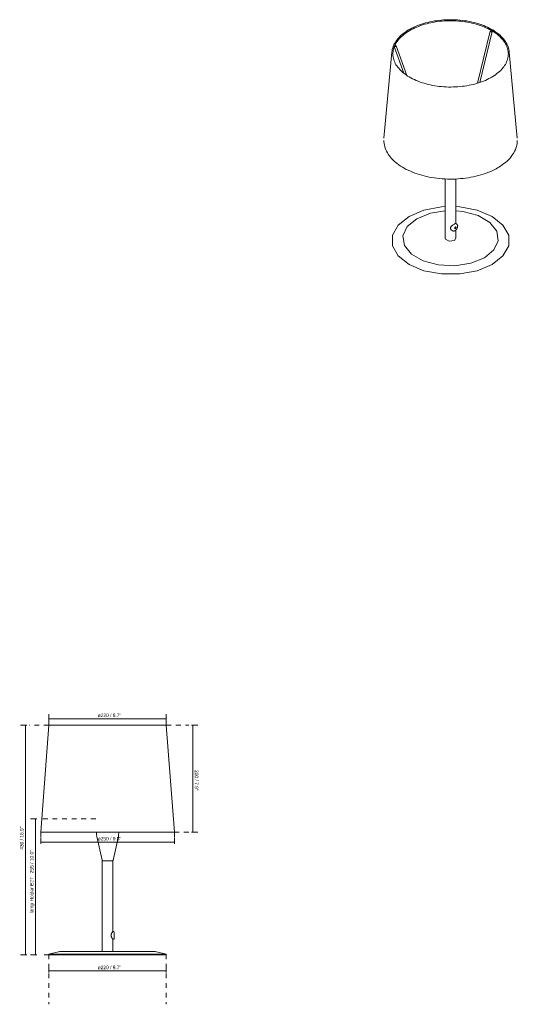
# Model space of a CAD drawing. Header units: millimetres. Extents: x -6756 to -5825, y -92 to 6717.
# Tile 1 of 2: x -6756 to -5825, y -92 to 1749. Entities that reach past the tile are written whole.
import ezdxf

# ---------------------------------------------------------------- set-up
doc = ezdxf.new("R2010")
doc.units = ezdxf.units.MM
doc.linetypes.add('Dash', pattern=[18, 9, -9])
doc.layers.add('A-ANNO-DIMS', color=7, linetype='Dash', lineweight=9, true_color=0xd2d2d2)
doc.layers.add('A-ANNO-DIMS-3', color=7, linetype='Continuous', lineweight=9)
doc.layers.add('E-LITE-EQPM', color=7, linetype='Continuous', lineweight=20)
doc.styles.add('Arial Narrow', font='ARIALN.TTF', dxfattribs={"height": 6.6})
doc.dimstyles.new('FARO_-_2_2mm_Arial_Narrow_mm_Inch_Left', dxfattribs={"dimscale": 304.8, "dimtxt": 6.754644, "dimasz": 0, "dimexe": 0.029528, "dimexo": 0.0625, "dimgap": 0.004921, "dimtad": 1, "dimdec": 0, "dimzin": 0, "dimdsep": 46, "dimtxsty": 'Arial Narrow', "dimblk1": 'NONE', "dimblk2": 'NONE', "dimsah": 1, "dimcen": 0.09, "dimadec": 0, "dimazin": 0, "dimtfac": 1, "dimtdec": 4, "dimtix": 1, "dimtmove": 0, "dimatfit": 3, "dimfxl": 0.009843, "dimfxlon": 1, "dimtvp": 1, "dimtolj": 1, "dimtzin": 0, "dimarcsym": 2})
doc.dimstyles.new('FARO_-_2_2mm_Arial_Narrow_mm_Inch_Right', dxfattribs={"dimscale": 304.8, "dimtxt": 6.754644, "dimasz": 0, "dimexe": 0.029528, "dimexo": 0.0625, "dimgap": 0.004921, "dimtad": 1, "dimdec": 0, "dimzin": 0, "dimdsep": 46, "dimtxsty": 'Arial Narrow', "dimblk1": 'NONE', "dimblk2": 'NONE', "dimsah": 1, "dimcen": 0.09, "dimadec": 0, "dimazin": 0, "dimtfac": 1, "dimtdec": 4, "dimtix": 1, "dimtmove": 0, "dimatfit": 3, "dimfxl": 0.009843, "dimfxlon": 1, "dimtvp": 1, "dimtolj": 1, "dimtzin": 0, "dimarcsym": 2})

# ---------------------------------------------------------------- blocks, each defined once
blk = doc.blocks.new('64310 - 64310-04 CONGA White_white table lamp-496714-Alzado_PDF')
at = {"layer": 'E-LITE-EQPM'}
for p, q in [((-6612.7, 229.7), (-6612.7, 228.2)), ((-6611.9, 221.8), (-6601.9, 177.4)), ((-6581.5, 177.4), (-6571.5, 221.8)), ((-6570.8, 228.2), (-6570.8, 229.7)), ((-6601.7, 176.3), (-6601.7, 6.3)), ((-6581.7, 176.3), (-6601.7, 176.3)), ((-6600.4, 176.3), (-6600.6, 176.3)), ((-6581.7, 44.1), (-6581.7, 176.3)), ((-6581.3, 44.1), (-6581.7, 44.1)), ((-6581.7, 6.3), (-6581.7, 29.2)), ((-6581.7, 29.2), (-6581.3, 29.2)), ((-6681.1, 6.3), (-6701.7, 1.4)), ((-6701.7, 1.4), (-6701.4, 0)), ((-6481.7, 1.4), (-6701.7, 1.4)), ((-6681.1, 6.3), (-6502.3, 6.3)), ((-6481.7, 1.4), (-6502.3, 6.3)), ((-6482, 0), (-6481.7, 1.4)), ((-6701.4, 0), (-6482, 0))]:
    blk.add_line(p, q, dxfattribs=at)
at = {"layer": 'E-LITE-EQPM', "flags": 128}
for points in [[(-6611.9, 221.8), (-6612.5, 225.3), (-6612.7, 228.2)], [(-6570.8, 228.2), (-6571, 224.7), (-6571.5, 221.8)], [(-6600.9, 176.4), (-6601.3, 176.5), (-6601.8, 177.1), (-6601.9, 177.4)], [(-6583.1, 176.3), (-6582.9, 176.3), (-6582.9, 176.3)], [(-6581.5, 177.4), (-6581.9, 176.7), (-6582.5, 176.4), (-6582.7, 176.3)], [(-6581.3, 44.1), (-6580.4, 43.9), (-6579.6, 43.3), (-6579.2, 42.4), (-6579.2, 42)], [(-6579.2, 31.3), (-6579.2, 31.5), (-6579.2, 32.1), (-6579.2, 33.1), (-6579.2, 34.4), (-6579.2, 35.9), (-6579.2, 37.4), (-6579.2, 38.9), (-6579.2, 40.1), (-6579.2, 41.1), (-6579.2, 41.8), (-6579.2, 42), (-6579.2, 42)], [(-6579.2, 31.3), (-6579.4, 30.4), (-6580, 29.7), (-6580.9, 29.3), (-6581.3, 29.2)], [(-6579.2, 31.5), (-6579.2, 31.3), (-6579.2, 31.3)]]:
    blk.add_lwpolyline(points, dxfattribs=at)
at = {"layer": 'E-LITE-EQPM'}
blk.add_open_spline([(-6581.7, 29.2), (-6581.7, 29.2), (-6581.8, 29.3), (-6581.9, 29.5), (-6582.1, 29.8), (-6582.5, 30.2), (-6583, 31), (-6583.4, 31.7), (-6583.8, 32.3), (-6584, 32.6), (-6584.1, 32.9), (-6584.2, 33.2), (-6584.4, 33.6), (-6584.6, 34.1), (-6584.8, 34.7), (-6584.9, 35.2), (-6585, 35.6), (-6585, 36.1), (-6585.1, 36.7), (-6585, 37.2), (-6585, 37.7), (-6584.9, 38.1), (-6584.8, 38.7), (-6584.6, 39.3), (-6584.4, 39.8), (-6584.2, 40.2), (-6584.1, 40.4), (-6584, 40.7), (-6583.8, 41), (-6583.4, 41.6), (-6583, 42.3), (-6582.5, 43.1), (-6582.1, 43.7), (-6581.8, 44), (-6581.7, 44.1), (-6581.7, 44.1)], degree=3, knots=[0, 0, 0, 0, 0.055556, 0.083333, 0.111111, 0.166667, 0.222222, 0.277778, 0.305556, 0.319444, 0.333333, 0.347222, 0.361111, 0.388889, 0.416667, 0.444444, 0.458333, 0.472222, 0.5, 0.527778, 0.541667, 0.555556, 0.583333, 0.611111, 0.638889, 0.652778, 0.666667, 0.680556, 0.694444, 0.722222, 0.777778, 0.833333, 0.888889, 0.944444, 1, 1, 1, 1], dxfattribs=at)
blk = doc.blocks.new('64310 - 64310-04 CONGA White_white table lamp-496714-00 Isometrico PDF')
at = {"layer": 'E-LITE-EQPM', "color": 251, "lineweight": 9, "true_color": 0x636466}
for p, q in [((-6935.1, 1728.1), (-6958.8, 1630.6)), ((-6954.3, 1632), (-6931.2, 1727.1)), ((-7115.2, 1699), (-7097, 1649.2)), ((-7091.3, 1645.1), (-7111.4, 1700.4)), ((-6902.3, 1700.3), (-6904.6, 1705.1)), ((-7119.2, 1688.8), (-7134, 1527.5)), ((-6884.5, 1527.5), (-6899.4, 1688.8)), ((-7019.3, 1451.4), (-7019.3, 1340.5)), ((-6999.3, 1368.1), (-6999.3, 1451.4)), ((-6998.2, 1367.4), (-6999.6, 1368.2)), ((-7007, 1355.3), (-7005.6, 1354.5)), ((-6999.3, 1340.5), (-6999.3, 1356)), ((-7117.8, 1326.1), (-7117.5, 1325)), ((-6999.3, 1340.5), (-7002.2, 1336.4)), ((-6901.1, 1325), (-6900.8, 1326.1))]:
    blk.add_line(p, q, dxfattribs=at)
for points in [[(-6899.4, 1688.7, 0), (-6899.7, 1691.2, 0), (-6900.2, 1693.8, 0), (-6900.8, 1696.4, 0), (-6901.7, 1698.9, 0), (-6902.7, 1701.4, 0), (-6903.9, 1703.9, 0), (-6905.3, 1706.3, 0), (-6906.8, 1708.7, 0), (-6908.5, 1711.1, 0), (-6910.3, 1713.4, 0), (-6912.4, 1715.7, 0), (-6914.5, 1718, 0), (-6916.8, 1720.1, 0), (-6919.3, 1722.3, 0), (-6921.9, 1724.3, 0), (-6924.6, 1726.3, 0), (-6927.5, 1728.2, 0), (-6930.5, 1730.1, 0), (-6933.7, 1731.9, 0), (-6936.9, 1733.6, 0), (-6940.3, 1735.2, 0), (-6943.8, 1736.8, 0), (-6947.3, 1738.3, 0), (-6951, 1739.7, 0), (-6954.8, 1741, 0), (-6958.6, 1742.2, 0), (-6962.6, 1743.3, 0), (-6966.6, 1744.3, 0), (-6970.7, 1745.3, 0), (-6974.8, 1746.1, 0), (-6979, 1746.9, 0), (-6983.2, 1747.5, 0), (-6987.5, 1748.1, 0), (-6991.8, 1748.5, 0), (-6996.2, 1748.9, 0), (-7000.5, 1749.1, 0), (-7004.9, 1749.3, 0), (-7009.3, 1749.3, 0), (-7013.7, 1749.3, 0), (-7018.1, 1749.1, 0), (-7022.4, 1748.9, 0), (-7026.8, 1748.5, 0), (-7031.1, 1748.1, 0), (-7035.4, 1747.5, 0), (-7039.6, 1746.9, 0), (-7043.8, 1746.1, 0), (-7047.9, 1745.3, 0), (-7052, 1744.3, 0), (-7056, 1743.3, 0), (-7059.9, 1742.2, 0), (-7063.8, 1741, 0), (-7067.6, 1739.7, 0), (-7071.2, 1738.3, 0), (-7074.8, 1736.8, 0), (-7078.3, 1735.2, 0), (-7081.7, 1733.6, 0), (-7084.9, 1731.9, 0), (-7086.9, 1730.8, 0)], [(-7085.9, 1729, 0), (-7082.8, 1730.8, 0), (-7079.6, 1732.4, 0), (-7076.2, 1734, 0), (-7072.8, 1735.5, 0), (-7069.2, 1736.9, 0), (-7065.5, 1738.3, 0), (-7061.8, 1739.5, 0), (-7058, 1740.7, 0), (-7054, 1741.8, 0), (-7050.1, 1742.8, 0), (-7046, 1743.6, 0), (-7041.9, 1744.4, 0), (-7037.7, 1745.2, 0), (-7033.5, 1745.8, 0), (-7029.3, 1746.3, 0), (-7025, 1746.7, 0), (-7020.7, 1747, 0), (-7016.4, 1747.2, 0), (-7012, 1747.3, 0), (-7007.7, 1747.3, 0), (-7003.4, 1747.3, 0), (-6999, 1747.1, 0), (-6994.7, 1746.8, 0), (-6990.4, 1746.4, 0), (-6986.2, 1745.9, 0), (-6982, 1745.3, 0), (-6977.8, 1744.6, 0), (-6973.7, 1743.9, 0), (-6969.6, 1743, 0), (-6965.6, 1742, 0), (-6961.7, 1741, 0), (-6957.8, 1739.8, 0), (-6954, 1738.6, 0), (-6950.4, 1737.3, 0), (-6946.8, 1735.9, 0), (-6943.3, 1734.4, 0), (-6939.9, 1732.9, 0), (-6936.6, 1731.2, 0), (-6933.5, 1729.5, 0), (-6930.5, 1727.7, 0), (-6927.6, 1725.9, 0), (-6924.8, 1724, 0), (-6922.2, 1722, 0), (-6919.7, 1720, 0), (-6917.3, 1717.9, 0), (-6915.1, 1715.7, 0), (-6913.1, 1713.6, 0), (-6911.2, 1711.3, 0), (-6909.5, 1709.1, 0), (-6907.9, 1706.8, 0), (-6906.5, 1704.5, 0), (-6905.2, 1702.1, 0), (-6904.2, 1699.7, 0), (-6903.2, 1697.3, 0), (-6902.5, 1694.9, 0), (-6901.9, 1692.5, 0), (-6901.5, 1690, 0), (-6901.3, 1687.6, 0), (-6901.2, 1685.1, 0), (-6901.3, 1682.7, 0), (-6901.6, 1680.2, 0), (-6902, 1677.8, 0), (-6902.6, 1675.4, 0), (-6903.4, 1673, 0), (-6904.4, 1670.6, 0), (-6905.5, 1668.2, 0), (-6906.7, 1665.8, 0), (-6908.2, 1663.5, 0), (-6909.8, 1661.2, 0), (-6911.5, 1659, 0), (-6913.5, 1656.7, 0), (-6915.5, 1654.6, 0), (-6917.8, 1652.5, 0), (-6920.1, 1650.4, 0), (-6922.7, 1648.4, 0), (-6925.3, 1646.4, 0), (-6928.1, 1644.5, 0), (-6931, 1642.7, 0), (-6932.7, 1641.7, 0)], [(-7119.2, 1688.7, 0), (-7118.9, 1691.2, 0), (-7118.4, 1693.8, 0), (-7117.7, 1696.4, 0), (-7116.9, 1698.9, 0), (-7115.9, 1701.4, 0), (-7114.7, 1703.9, 0), (-7113.3, 1706.3, 0), (-7111.8, 1708.7, 0), (-7110.1, 1711.1, 0), (-7108.2, 1713.4, 0), (-7106.2, 1715.7, 0), (-7104.1, 1718, 0), (-7101.7, 1720.1, 0), (-7099.3, 1722.3, 0), (-7096.7, 1724.3, 0), (-7093.9, 1726.3, 0), (-7091, 1728.2, 0), (-7088, 1730.1, 0), (-7086.9, 1730.8, 0)], [(-7085.9, 1729, 0), (-7088.9, 1727.2, 0), (-7091.8, 1725.4, 0), (-7094.5, 1723.4, 0), (-7097.1, 1721.5, 0), (-7099.5, 1719.4, 0), (-7101.8, 1717.3, 0), (-7104, 1715.2, 0), (-7106, 1713, 0), (-7107.9, 1710.7, 0), (-7109.5, 1708.5, 0), (-7111.1, 1706.2, 0), (-7112.4, 1703.8, 0), (-7113.6, 1701.5, 0), (-7114.7, 1699.1, 0), (-7115.5, 1696.7, 0), (-7116.2, 1694.2, 0), (-7116.8, 1691.8, 0), (-7117.1, 1689.4, 0), (-7117.3, 1686.9, 0), (-7117.4, 1684.5, 0), (-7117.2, 1682, 0), (-7116.9, 1679.6, 0), (-7116.4, 1677.1, 0), (-7115.7, 1674.7, 0), (-7114.9, 1672.3, 0), (-7113.9, 1669.9, 0), (-7112.8, 1667.5, 0), (-7111.5, 1665.2, 0), (-7110, 1662.9, 0), (-7108.3, 1660.6, 0), (-7106.5, 1658.4, 0), (-7104.6, 1656.2, 0), (-7102.4, 1654, 0), (-7100.2, 1651.9, 0), (-7097.8, 1649.8, 0), (-7095.2, 1647.8, 0), (-7092.5, 1645.9, 0), (-7089.7, 1644, 0), (-7086.7, 1642.2, 0), (-7083.7, 1640.4, 0), (-7080.4, 1638.8, 0), (-7077.1, 1637.2, 0), (-7073.7, 1635.6, 0), (-7070.2, 1634.2, 0), (-7066.5, 1632.8, 0), (-7062.8, 1631.5, 0), (-7059, 1630.4, 0), (-7055.1, 1629.3, 0), (-7051.1, 1628.2, 0), (-7047.1, 1627.3, 0), (-7043, 1626.5, 0), (-7038.9, 1625.8, 0), (-7034.7, 1625.1, 0), (-7030.4, 1624.6, 0), (-7026.2, 1624.2, 0), (-7021.9, 1623.8, 0), (-7017.5, 1623.6, 0), (-7013.2, 1623.4, 0), (-7008.9, 1623.4, 0), (-7004.5, 1623.5, 0), (-7000.2, 1623.6, 0), (-6995.9, 1623.9, 0), (-6991.6, 1624.2, 0), (-6987.3, 1624.7, 0), (-6983.1, 1625.2, 0), (-6978.9, 1625.9, 0), (-6974.8, 1626.6, 0), (-6970.7, 1627.5, 0), (-6966.7, 1628.4, 0), (-6962.7, 1629.5, 0), (-6958.8, 1630.6, 0), (-6955, 1631.8, 0), (-6951.3, 1633.1, 0), (-6947.7, 1634.5, 0), (-6944.2, 1635.9, 0), (-6940.8, 1637.5, 0), (-6937.5, 1639.1, 0), (-6934.3, 1640.8, 0), (-6932.7, 1641.7, 0)], [(-6934.5, 1728.4, 0), (-6934.8, 1728.3, 0), (-6935, 1728.2, 0), (-6935.1, 1728, 0), (-6935, 1727.8, 0), (-6934.8, 1727.5, 0), (-6934.5, 1727.3, 0), (-6934.1, 1727.1, 0), (-6933.6, 1726.9, 0), (-6933.1, 1726.8, 0), (-6932.6, 1726.7, 0), (-6932.1, 1726.7, 0), (-6931.7, 1726.8, 0)], [(-6933.7, 1728.4, 0), (-6934.1, 1728.4, 0), (-6934.5, 1728.4, 0)], [(-6931.7, 1726.8, 0), (-6931.4, 1726.9, 0), (-6931.2, 1727, 0)], [(-7114.7, 1698.6, 0), (-7114.3, 1698.6, 0), (-7113.8, 1698.6, 0)], [(-7113.8, 1698.6, 0), (-7113.4, 1698.7, 0), (-7112.9, 1698.9, 0), (-7112.4, 1699.1, 0), (-7112, 1699.3, 0), (-7111.7, 1699.6, 0), (-7111.5, 1699.9, 0), (-7111.4, 1700.2, 0), (-7111.5, 1700.5, 0), (-7111.7, 1700.7, 0), (-7112, 1700.8, 0), (-7112.4, 1700.8, 0), (-7112.8, 1700.8, 0)], [(-7112.8, 1700.8, 0), (-7113.3, 1700.7, 0), (-7113.7, 1700.6, 0)], [(-7134.2, 1523.6, 0), (-7134.1, 1520.6, 0), (-7133.8, 1517.7, 0), (-7133.3, 1514.8, 0), (-7132.6, 1511.9, 0), (-7131.6, 1509, 0), (-7130.5, 1506.2, 0), (-7129.2, 1503.3, 0), (-7127.7, 1500.6, 0), (-7126, 1497.8, 0), (-7124.1, 1495.1, 0), (-7122.1, 1492.5, 0), (-7119.8, 1489.9, 0), (-7117.4, 1487.3, 0), (-7114.8, 1484.8, 0), (-7112.1, 1482.4, 0), (-7109.2, 1480.1, 0), (-7106.1, 1477.8, 0), (-7102.8, 1475.6, 0), (-7099.5, 1473.5, 0), (-7095.9, 1471.4, 0), (-7092.3, 1469.4, 0), (-7088.5, 1467.6, 0), (-7084.6, 1465.8, 0), (-7080.5, 1464.1, 0), (-7076.4, 1462.5, 0), (-7072.1, 1461, 0), (-7067.8, 1459.6, 0), (-7063.3, 1458.3, 0), (-7058.8, 1457.1, 0), (-7054.2, 1456, 0), (-7049.5, 1455, 0), (-7044.8, 1454.1, 0), (-7040, 1453.4, 0), (-7035.1, 1452.7, 0), (-7030.2, 1452.2, 0), (-7025.3, 1451.8, 0), (-7020.3, 1451.4, 0), (-7015.4, 1451.2, 0), (-7010.4, 1451.2, 0), (-7005.4, 1451.2, 0), (-7000.4, 1451.3, 0), (-6995.5, 1451.6, 0), (-6990.5, 1452, 0), (-6985.6, 1452.5, 0), (-6980.8, 1453.1, 0), (-6975.9, 1453.8, 0), (-6971.2, 1454.6, 0), (-6966.5, 1455.5, 0), (-6961.8, 1456.6, 0), (-6957.2, 1457.7, 0), (-6952.8, 1459, 0), (-6948.4, 1460.3, 0), (-6944.1, 1461.8, 0), (-6939.9, 1463.4, 0), (-6935.8, 1465, 0), (-6931.8, 1466.8, 0), (-6928, 1468.6, 0), (-6924.2, 1470.5, 0), (-6921.2, 1472.2, 0)], [(-6884.4, 1523.6, 0), (-6884.5, 1520.6, 0), (-6884.8, 1517.7, 0), (-6885.3, 1514.8, 0), (-6886, 1511.9, 0), (-6886.9, 1509, 0), (-6888.1, 1506.2, 0), (-6889.4, 1503.3, 0), (-6890.9, 1500.6, 0), (-6892.6, 1497.8, 0), (-6894.4, 1495.1, 0), (-6896.5, 1492.5, 0), (-6898.7, 1489.9, 0), (-6901.2, 1487.3, 0), (-6903.7, 1484.8, 0), (-6906.5, 1482.4, 0), (-6909.4, 1480.1, 0), (-6912.5, 1477.8, 0), (-6915.7, 1475.6, 0), (-6919.1, 1473.5, 0), (-6921.2, 1472.2, 0)], [(-7087.1, 1381.3, 0), (-7059.2, 1393, 0), (-7026.5, 1399.1, 0), (-7019.3, 1399.7, 0)], [(-6999.3, 1399.7, 0), (-6992.1, 1399.1, 0), (-6959.3, 1393, 0), (-6931.5, 1381.3, 0), (-6911.3, 1365.2, 0), (-6900.6, 1346.4, 0), (-6900.6, 1326.5, 0), (-6911.3, 1307.6, 0), (-6931.5, 1291.5, 0)], [(-6931.5, 1291.5, 0), (-6959.3, 1279.8, 0), (-6992.1, 1273.7, 0), (-7026.5, 1273.7, 0), (-7059.2, 1279.8, 0), (-7087.1, 1291.5, 0), (-7107.3, 1307.6, 0), (-7117.9, 1326.5, 0), (-7117.9, 1346.4, 0), (-7107.3, 1365.2, 0), (-7087.1, 1381.3, 0)], [(-7019.2, 1391.8, 0), (-7047.1, 1387.3, 0), (-7072.5, 1377, 0)], [(-6946, 1304, 0), (-6928.2, 1318.6, 0), (-6920.2, 1336, 0), (-6922.9, 1353.8, 0), (-6936, 1370.1, 0), (-6958, 1382.8, 0), (-6986.1, 1390.3, 0), (-6999.3, 1391.8, 0)], [(-7072.5, 1377, 0), (-7090.3, 1362.3, 0), (-7098.4, 1345, 0), (-7095.7, 1327.1, 0), (-7082.5, 1310.8, 0), (-7060.6, 1298.2, 0), (-7032.4, 1290.6, 0), (-7001.5, 1289, 0), (-6971.5, 1293.7, 0), (-6946, 1304, 0)], [(-7006.5, 1355.1, 0), (-7008.4, 1356.4, 0), (-7009.7, 1358.4, 0), (-7009.7, 1360.6, 0), (-7008.4, 1362.6, 0), (-7006.5, 1364.3, 0), (-7004.3, 1365.9, 0), (-7002.2, 1367.2, 0)], [(-7002.2, 1367.2, 0), (-7000.6, 1368.1, 0), (-6999.7, 1368.3, 0), (-6999.6, 1368.2, 0)], [(-6998.2, 1367.4, 0), (-6998, 1367.3, 0), (-6997.7, 1367.1, 0), (-6997.5, 1367, 0), (-6997.4, 1366.8, 0), (-6997.2, 1366.6, 0), (-6997, 1366.4, 0), (-6996.9, 1366.2, 0), (-6996.7, 1365.9, 0), (-6996.6, 1365.7, 0), (-6996.5, 1365.5, 0), (-6996.4, 1365.3, 0), (-6996.3, 1365, 0), (-6996.2, 1364.8, 0), (-6996.2, 1364.5, 0), (-6996.1, 1364.3, 0), (-6996.1, 1364.1, 0), (-6996.1, 1363.8, 0), (-6996.1, 1363.6, 0), (-6996, 1363.3, 0), (-6996, 1363.1, 0), (-6996.1, 1362.8, 0), (-6996.1, 1362.6, 0), (-6996.1, 1362.3, 0), (-6996.1, 1362.1, 0), (-6996.2, 1361.8, 0), (-6996.2, 1361.6, 0), (-6996.3, 1361.3, 0), (-6996.3, 1361.1, 0), (-6996.4, 1360.8, 0), (-6996.5, 1360.6, 0), (-6996.5, 1360.4, 0), (-6996.6, 1360.1, 0), (-6996.7, 1359.9, 0), (-6996.8, 1359.6, 0), (-6996.9, 1359.4, 0), (-6997, 1359.1, 0), (-6997.1, 1358.9, 0), (-6997.3, 1358.7, 0), (-6997.4, 1358.5, 0), (-6997.5, 1358.2, 0), (-6997.7, 1358, 0), (-6997.8, 1357.8, 0), (-6998, 1357.6, 0), (-6998.1, 1357.4, 0), (-6998.3, 1357.1, 0), (-6998.4, 1356.9, 0), (-6998.6, 1356.7, 0), (-6998.8, 1356.5, 0), (-6998.9, 1356.4, 0), (-6999.1, 1356.2, 0), (-6999.3, 1356, 0), (-6999.5, 1355.8, 0), (-6999.7, 1355.7, 0), (-6999.9, 1355.5, 0), (-7000.1, 1355.3, 0), (-7000.3, 1355.2, 0), (-7000.5, 1355, 0), (-7000.7, 1354.9, 0), (-7000.9, 1354.8, 0)], [(-7005.6, 1354.5, 0), (-7005.4, 1354.4, 0), (-7005.2, 1354.3, 0), (-7004.9, 1354.2, 0), (-7004.6, 1354.1, 0), (-7004.4, 1354.1, 0), (-7004.1, 1354, 0), (-7003.9, 1354, 0), (-7003.6, 1354, 0), (-7003.4, 1354, 0), (-7003.1, 1354, 0), (-7002.9, 1354.1, 0), (-7002.6, 1354.1, 0), (-7002.4, 1354.2, 0), (-7002.1, 1354.2, 0), (-7001.9, 1354.3, 0), (-7001.7, 1354.4, 0), (-7001.5, 1354.5, 0), (-7001.2, 1354.6, 0), (-7001, 1354.7, 0), (-7000.9, 1354.8, 0)], [(-7000.4, 1362, 0), (-7002, 1359.2, 0), (-7000.4, 1358.3, 0)], [(-7000.4, 1358.3, 0), (-6998.8, 1361.1, 0), (-7000.4, 1362, 0)], [(-7002.2, 1336.4, 0), (-7011.9, 1334.9, 0), (-7018.9, 1339, 0), (-7019.3, 1340.5, 0)]]:
    blk.add_polyline3d(points, dxfattribs=at)
blk = doc.blocks.new('DIMBLOCK1-Alzado_PDF')
at = {"layer": 'A-ANNO-DIMS-3', "color": 251, "true_color": 0x5b5b5b, "transparency": 16777216}
for p, q in [((-6723.9, 254.7), (-6735.9, 254.7)), ((-6726.9, 254.7), (-6726.9, 0)), ((-6726.9, 254.7), (-6723.9, 254.7)), ((-6723.9, 0), (-6735.9, 0)), ((-6726.9, 0), (-6723.9, 0))]:
    blk.add_line(p, q, dxfattribs=at)
at = {"layer": 'A-ANNO-DIMS-3', "color": 0, "transparency": 16777216, "insert": (-6737, 77.8), "char_height": 6.6, "width": 118.882, "attachment_point": 1, "rotation": 90, "line_spacing_factor": 0.974696, "style": 'Arial Narrow'}
blk.add_mtext('lamp Holder E27   255 / 10.0"', dxfattribs=at)
blk = doc.blocks.new('_None')
blk = doc.blocks.new('DIMBLOCK2-Alzado_PDF')
at = {"layer": 'A-ANNO-DIMS-3', "color": 251, "true_color": 0x5b5b5b, "transparency": 16777216}
for p, q in [((-6701.7, -30.4), (-6701.7, -21)), ((-6701.7, -30), (-6481.7, -30)), ((-6701.7, -30), (-6701.7, -33)), ((-6481.7, -30.4), (-6481.7, -21)), ((-6481.7, -30), (-6481.7, -33))]:
    blk.add_line(p, q, dxfattribs=at)
at = {"layer": 'A-ANNO-DIMS-3', "color": 0, "transparency": 16777216, "insert": (-6610.1, -20), "char_height": 6.6, "width": 44.13, "attachment_point": 1, "line_spacing_factor": 0.974696, "style": 'Arial Narrow'}
blk.add_mtext('ø220 / 8.7"', dxfattribs=at)
blk = doc.blocks.new('DIMBLOCK3-Alzado_PDF')
at = {"layer": 'A-ANNO-DIMS-3', "color": 251, "true_color": 0x5b5b5b, "transparency": 16777216}
for p, q in [((-6742.6, 429.8), (-6754.6, 429.8)), ((-6745.6, 429.8), (-6745.6, 0)), ((-6745.6, 429.8), (-6742.6, 429.8)), ((-6742.6, 0), (-6754.6, 0)), ((-6745.6, 0), (-6742.6, 0))]:
    blk.add_line(p, q, dxfattribs=at)
at = {"layer": 'A-ANNO-DIMS-3', "color": 0, "transparency": 16777216, "insert": (-6755.7, 196.7), "char_height": 6.6, "width": 43.616, "attachment_point": 1, "rotation": 90, "line_spacing_factor": 0.974696, "style": 'Arial Narrow'}
blk.add_mtext('430 / 16.9"', dxfattribs=at)
blk = doc.blocks.new('DIMBLOCK4-Alzado_PDF')
at = {"layer": 'A-ANNO-DIMS-3', "color": 251, "true_color": 0x5b5b5b, "transparency": 16777216}
for p, q in [((-6701.7, 441.1), (-6701.7, 450.4)), ((-6481.7, 441.1), (-6481.7, 450.4)), ((-6701.7, 441.4), (-6481.7, 441.4)), ((-6701.7, 441.4), (-6701.7, 438.4)), ((-6481.7, 441.4), (-6481.7, 438.4))]:
    blk.add_line(p, q, dxfattribs=at)
at = {"layer": 'A-ANNO-DIMS-3', "color": 0, "transparency": 16777216, "insert": (-6610.1, 451.5), "char_height": 6.6, "width": 44.13, "attachment_point": 1, "line_spacing_factor": 0.974696, "style": 'Arial Narrow'}
blk.add_mtext('ø220 / 8.7"', dxfattribs=at)
blk = doc.blocks.new('DIMBLOCK5-Alzado_PDF')
at = {"layer": 'A-ANNO-DIMS-3', "color": 251, "true_color": 0x5b5b5b, "transparency": 16777216}
for p, q in [((-6434.8, 429.8), (-6422.8, 429.8)), ((-6431.8, 429.8), (-6434.8, 429.8)), ((-6431.8, 229.7), (-6431.8, 429.8)), ((-6434.8, 229.7), (-6422.8, 229.7)), ((-6431.8, 229.7), (-6434.8, 229.7))]:
    blk.add_line(p, q, dxfattribs=at)
at = {"layer": 'A-ANNO-DIMS-3', "color": 0, "transparency": 16777216, "insert": (-6421.8, 345.8), "char_height": 6.6, "width": 38.598, "attachment_point": 1, "rotation": 270, "line_spacing_factor": 0.974696, "style": 'Arial Narrow'}
blk.add_mtext('200 / 7.9"', dxfattribs=at)
blk = doc.blocks.new('DIMBLOCK6-Alzado_PDF')
at = {"layer": 'A-ANNO-DIMS-3', "color": 251, "true_color": 0x5b5b5b, "transparency": 16777216}
for p, q in [((-6716.7, 210.5), (-6716.7, 219.8)), ((-6716.7, 210.8), (-6466.7, 210.8)), ((-6716.7, 210.8), (-6716.7, 207.8)), ((-6466.7, 210.5), (-6466.7, 219.8)), ((-6466.7, 210.8), (-6466.7, 207.8))]:
    blk.add_line(p, q, dxfattribs=at)
at = {"layer": 'A-ANNO-DIMS-3', "color": 0, "transparency": 16777216, "insert": (-6610.1, 220.8), "char_height": 6.6, "width": 44.13, "attachment_point": 1, "line_spacing_factor": 0.974696, "style": 'Arial Narrow'}
blk.add_mtext('ø250 / 9.8"', dxfattribs=at)

msp = doc.modelspace()

# ---------------------------------------------------------------- linework, layer by layer
at = {"layer": 'A-ANNO-DIMS'}
for p, q in [((-6701.7, 429.8), (-6738.7, 429.8)), ((-6701.7, 429.8), (-6701.7, 441.8)), ((-6481.7, 429.8), (-6481.7, 441.8)), ((-6481.7, 429.8), (-6439.7, 429.8)), ((-6613.8, 254.7), (-6715.7, 254.7)), ((-6716.7, 229.7), (-6716.7, 209.8)), ((-6466.7, 229.7), (-6466.7, 209.8)), ((-6466.7, 229.7), (-6439.7, 229.7)), ((-6701.4, 0), (-6715.7, 0)), ((-6701.7, 1.4), (-6701.7, -92.3)), ((-6481.7, 1.4), (-6481.7, -92.3))]:
    msp.add_line(p, q, dxfattribs=at)
at = {"layer": 'E-LITE-EQPM'}
for p, q in [((-6701.7, 429.8), (-6716.7, 229.7)), ((-6481.7, 429.8), (-6701.7, 429.8)), ((-6466.7, 229.7), (-6481.7, 429.8)), ((-6716.7, 229.7), (-6466.7, 229.7))]:
    msp.add_line(p, q, dxfattribs=at)

# ---------------------------------------------------------------- block references
at = {"layer": 'E-LITE-EQPM', "color": 9, "lineweight": 9, "true_color": 0xc0c0c0}
msp.add_blockref('64310 - 64310-04 CONGA White_white table lamp-496714-00 Isometrico PDF', (1059.7, 0), dxfattribs=at)
at = {"layer": 'E-LITE-EQPM'}
msp.add_blockref('64310 - 64310-04 CONGA White_white table lamp-496714-Alzado_PDF', (0, 0), dxfattribs=at)

# ---------------------------------------------------------------- dimensions: what is measured, and where the dimension line sits
at = {"layer": 'A-ANNO-DIMS', "color": 251, "linetype": 'Continuous', "true_color": 0x5b5b5b}
for base, p1, p2, dimstyle, override, picture, middle in [((-6481.7, 441.4), (-6701.7, 438.4), (-6481.7, 438.4), 'FARO_-_2_2mm_Arial_Narrow_mm_Inch_Left', {"dimpost": '<>', "dimfxl": 220.011042}, 'DIMBLOCK4-Alzado_PDF', (-6591.7, 447.2)), ((-6466.7, 210.8), (-6716.7, 207.8), (-6466.7, 207.8), 'FARO_-_2_2mm_Arial_Narrow_mm_Inch_Left', {"dimpost": '<>', "dimfxl": 250.000586}, 'DIMBLOCK6-Alzado_PDF', (-6591.7, 216.6)), ((-6481.7, -30), (-6701.7, -33), (-6481.7, -33), 'FARO_-_2_2mm_Arial_Narrow_mm_Inch_Right', {"dimpost": '<>', "dimfxl": 220.018374}, 'DIMBLOCK2-Alzado_PDF', (-6591.7, -24.3))]:
    dim = msp.add_linear_dim(base=base, p1=p1, p2=p2, text='ø<>', dimstyle=dimstyle, override=override, dxfattribs=at)
    dim.commit()
    dim.dimension.update_dxf_attribs({"geometry": picture, "text_midpoint": middle})
for base, p1, p2, dimstyle, override, picture, middle in [((-6745.6, 0), (-6742.6, 429.8), (-6742.6, 0), 'FARO_-_2_2mm_Arial_Narrow_mm_Inch_Left', {"dimpost": '<>', "dimfxl": 429.752121}, 'DIMBLOCK3-Alzado_PDF', (-6751.4, 214.9)), ((-6431.8, 429.8), (-6434.8, 229.7), (-6434.8, 429.8), 'FARO_-_2_2mm_Arial_Narrow_mm_Inch_Right', {"dimtad": 4, "dimpost": '<>', "dimfxl": 200.003519}, 'DIMBLOCK5-Alzado_PDF', (-6426, 329.8))]:
    dim = msp.add_linear_dim(base=base, p1=p1, p2=p2, angle=90, dimstyle=dimstyle, override=override, dxfattribs=at)
    dim.commit()
    dim.dimension.update_dxf_attribs({"geometry": picture, "text_midpoint": middle})
dim = msp.add_linear_dim(base=(-6726.9, 0), p1=(-6723.9, 254.7), p2=(-6723.9, 0), angle=90, text='lamp Holder E27   <>', dimstyle='FARO_-_2_2mm_Arial_Narrow_mm_Inch_Left', override={"dimpost": '<>', "dimfxl": 254.735902}, dxfattribs=at)
dim.commit()
dim.dimension.update_dxf_attribs({"geometry": 'DIMBLOCK1-Alzado_PDF', "text_midpoint": (-6732.7, 127.4)})

doc.saveas('drawing.dxf')
